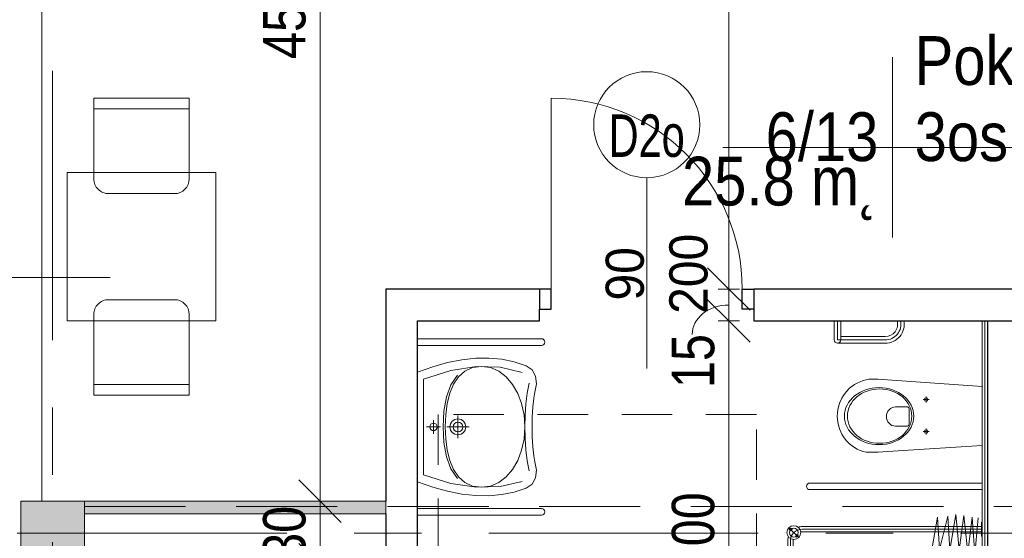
# Model space of a CAD drawing. Header units: centimetres. Extents: x -1631 to 21770, y -8842 to 3590.
# Tile 9 of 133: x -1228 to -764, y 886 to 1130. Entities that reach past the tile are written whole.
import ezdxf

# ---------------------------------------------------------------- set-up
doc = ezdxf.new("R2010")
doc.units = ezdxf.units.CM
for name, pattern in [('Oś', [222.25, 127, -31.75, 31.75, -31.75]), ('Ponad', [39.688, 23.813, -15.875]), ('Ukryte', [71.438, 47.625, -23.813])]:
    doc.linetypes.add(name, pattern=pattern)
for name, color, linetype, lineweight in [('A-ANNO-DIMS', 211, 'Continuous', 13), ('A-ANNO-DIMS-100', 211, 'Continuous', 13), ('A-ANNO-NOTE', 131, 'Continuous', 9), ('A-AREA-IDEN', 2, 'Continuous', 13), ('A-DETL-GENF', 92, 'Continuous', 9), ('A-DETL-HDLN', 90, 'Ukryte', 9), ('A-DETL-MEDM', 33, 'Continuous', 13), ('A-DOOR', 31, 'Continuous', 13), ('A-FLOR-OVHD', 1, 'Ponad', 9), ('A-GLAZ-IDEN', 152, 'Continuous', 13), ('A-WALL', 113, 'Continuous', 13), ('A-WALL-FNSH', 113, 'Continuous', 13), ('A-WALL-PATT', 111, 'Continuous', 13), ('I-FURN', 30, 'Continuous', 9), ('P-SANR-FIXT', 6, 'Continuous', 9), ('S-COLS', 52, 'Continuous', 13), ('S-GRID', 1, 'Continuous', 13)]:
    doc.layers.add(name, color=color, linetype=linetype, lineweight=lineweight)
doc.styles.add('Arial', font='arial.ttf', dxfattribs={"width": 0.9, "height": 18})
doc.styles.add('Arial Narrow_5', font='ARIALN.TTF', dxfattribs={"height": 20})
doc.styles.add('Arial_1', font='arial.ttf', dxfattribs={"width": 0.7, "height": 20})
doc.styles.add('Arial_11', font='arial.ttf', dxfattribs={"width": 0.85, "height": 23})
doc.styles.add('Arial_13', font='arial.ttf', dxfattribs={"height": 0.2})
doc.dimstyles.new('Diagonal_1_100__0__wewnętrzne', dxfattribs={"dimscale": 30.48, "dimtxt": 20.468619, "dimasz": 0.656168, "dimexe": 0.164042, "dimexo": 0.0625, "dimgap": 0.032808, "dimtad": 1, "dimdec": 0, "dimdsep": 46, "dimtxsty": 'Arial Narrow_5', "dimblk1": 'OBLIQUE', "dimblk2": 'OBLIQUE', "dimsah": 1, "dimcen": 0.09, "dimazin": 0, "dimtfac": 1, "dimtdec": 4, "dimtix": 1, "dimtmove": 0, "dimatfit": 3, "dimfxl": 0, "dimtvp": 1, "dimtolj": 1, "dimtzin": 0, "dimarcsym": 0})
doc.dimstyles.new('Diagonal_1_100__0__wewnętrzne_1', dxfattribs={"dimscale": 30.48, "dimtxt": 20.468619, "dimasz": 0.656168, "dimexe": 0.164042, "dimexo": 0.0625, "dimgap": 0.032808, "dimtad": 1, "dimdec": 0, "dimdsep": 46, "dimtxsty": 'Arial Narrow_5', "dimblk1": 'OBLIQUE', "dimblk2": 'OBLIQUE', "dimsah": 1, "dimcen": 0.09, "dimazin": 0, "dimtfac": 1, "dimtdec": 4, "dimtix": 1, "dimtmove": 1, "dimatfit": 3, "dimfxl": 0, "dimtvp": 1, "dimtolj": 1, "dimtzin": 0, "dimarcsym": 0})

# ---------------------------------------------------------------- blocks, each defined once
blk = doc.blocks.new('M_Concrete-Square-Column - 300 x 300mm-1795931-6_piętro IV __13_80 m_ - stan projektowany')
at = {"layer": 'S-COLS', "lineweight": 9}
blk.add_hatch(color=254, dxfattribs=at).paths.add_polyline_path([(15, -15), (15, 15), (-15, 15), (-15, -15)], flags=0)
for p, q in [((15, 15), (-15, 15)), ((-15, 15), (-15, -15)), ((15, -15), (15, 15)), ((-15, -15), (15, -15))]:
    blk.add_line(p, q, dxfattribs=at)
blk = doc.blocks.new('Blat - Blat-1285996-6_piętro IV __13_80 m_ - stan projektowany')
at = {"layer": 'I-FURN'}
for p, q in [((0, 0), (70, 0)), ((0, -70), (0, 0)), ((70, 0), (70, -70)), ((70, -70), (0, -70))]:
    blk.add_line(p, q, dxfattribs=at)
blk = doc.blocks.new('DRZWI 1S - automatyczna etykieta - Drzwi 90 _łazienkowe_-2364283-6_piętro IV __13_80 m_ - stan projektowany')
at = {"layer": 'A-DETL-GENF'}
for p, q in [((-50.5, 2), (-45, 2)), ((-50.5, -7.5), (-50.5, 2)), ((-45, 2), (-45, -7.5)), ((45, 2), (50.5, 2)), ((45, -7.5), (45, 2)), ((50.5, 2), (50.5, -7.5)), ((-45, -7.5), (-50.5, -7.5)), ((50.5, -7.5), (45, -7.5))]:
    blk.add_line(p, q, dxfattribs=at)
at = {"layer": 'A-DETL-MEDM', "lineweight": 25}
for p, q in [((-50.5, -7.5), (-50.5, 2)), ((-50.5, 2), (-45, 2)), ((-45, 2), (-45, -7.5)), ((45, 2), (45, -7.5)), ((50.5, 2), (45, 2)), ((50.5, -7.5), (50.5, 2)), ((-45, -7.5), (-50.5, -7.5)), ((45, -7.5), (50.5, -7.5))]:
    blk.add_line(p, q, dxfattribs=at)
at = {"layer": 'A-DOOR'}
blk.add_line((45, -7.5), (45, -97.5), dxfattribs=at)
blk.add_arc((45, -7.5), 90, 180, 270, dxfattribs=at)
blk = doc.blocks.new('miska ustępowa dla N_35_5x54 wisząca koło narożna - Type 1-2357501-6_piętro IV __13_80 m_ - stan projektowany')
at = {"layer": 'P-SANR-FIXT'}
for p, q in [((-1.4, -11), (-4.56, -55.56)), ((29.22, -55.56), (26.4, -11)), ((44.09, -92.2), (44.09, -11)), ((47.21, -92.2), (47.21, -11)), ((4.69, -35.9), (4.69, -38.7)), ((19.8, -35.9), (19.8, -38.7)), ((3.32, -37.31), (6.14, -37.31)), ((18.43, -37.31), (21.25, -37.31)), ((16.4, -45.33), (9.09, -45.33)), ((8.17, -46.6), (8.17, -51.72)), ((17.32, -51.72), (17.32, -46.6)), ((-4.56, -55.56), (-4.88, -59.89)), ((29.58, -59.89), (29.22, -55.56)), ((-24.94, -56.63), (-24.94, -77.5)), ((-23.38, -56.63), (-23.38, -79.06)), ((-21.82, -56.63), (-21.82, -79.06)), ((-4.88, -59.89), (-4.82, -64.32)), ((29.53, -64.32), (29.58, -59.89)), ((-4.82, -64.32), (-4.57, -65.68)), ((29.57, -65.68), (29.53, -64.32)), ((-4.57, -65.68), (-4.19, -67.09)), ((-4.19, -67.09), (-3.69, -68.46)), ((-3.69, -68.46), (-3.07, -69.78)), ((28.07, -69.78), (28.69, -68.46)), ((28.69, -68.46), (29.19, -67.09)), ((29.19, -67.09), (29.57, -65.68)), ((-3.07, -69.78), (-2.34, -71.05)), ((-2.34, -71.05), (-1.51, -72.26)), ((-1.51, -72.26), (-0.58, -73.39)), ((-0.58, -73.39), (1.02, -74.96)), ((23.98, -74.96), (25.58, -73.39)), ((25.58, -73.39), (26.51, -72.26)), ((26.51, -72.26), (27.34, -71.05)), ((27.34, -71.05), (28.07, -69.78)), ((-32.35, -77.5), (-23.38, -77.5)), ((1.02, -74.96), (2.75, -76.27)), ((2.75, -76.27), (4.01, -77.03)), ((4.01, -77.03), (6.13, -78.05)), ((6.13, -78.05), (7.56, -78.51)), ((7.56, -78.51), (9.56, -78.98)), ((15.44, -78.98), (17.44, -78.51)), ((17.44, -78.51), (18.87, -78.05)), ((18.87, -78.05), (20.99, -77.03)), ((20.99, -77.03), (22.25, -76.27)), ((22.25, -76.27), (23.98, -74.96)), ((-23.38, -79.06), (-32.35, -79.06)), ((-23.38, -80.62), (-32.35, -80.62)), ((9.56, -78.98), (11.02, -79.17)), ((11.02, -79.17), (12.5, -79.25)), ((12.5, -79.25), (13.98, -79.17)), ((13.98, -79.17), (15.44, -78.98))]:
    blk.add_line(p, q, dxfattribs=at)
for centre in [(4.69, -37.31), (19.8, -37.31)]:
    blk.add_circle(centre, 0.825, dxfattribs=at)
for centre, radius, start, end in [((9.34, -46.48), 1.17, 102.2339, 185.8899), ((16.15, -46.48), 1.17, 354.1101, 77.7661), ((-30.79, -56.63), 8.97, 0, 99.9996), ((-30.79, -56.63), 7.41, 0, 102.1327), ((-30.79, -56.63), 5.85, 0, 105.4382), ((12.74, -51.5), 4.58, 182.8022, 357.1978), ((-23.38, -79.06), 1.56, 0, 90), ((-23.38, -79.06), 1.56, 270, 0), ((45.65, -92.2), 1.56, 180, 360)]:
    blk.add_arc(centre, radius, start, end, dxfattribs=at)
for centre, major_axis, ratio in [((12.55, -59.51), (0, 16.33), 0.823529), ((12.55, -59.26), (0, 15.16), 0.845174)]:
    blk.add_ellipse(centre, major_axis=major_axis, ratio=ratio, dxfattribs=at)
blk = doc.blocks.new('brodzik natryskowy dla N - Type 1-2359081-6_piętro IV __13_80 m_ - stan projektowany')
at = {"layer": 'P-SANR-FIXT'}
for p, q in [((-44.73, -12.86), (-27.37, -14.39)), ((-42.55, -11.3), (-42.55, -11)), ((-36.05, -11.3), (-42.55, -11.3)), ((-40.55, -11.3), (-40.55, -95.8)), ((-39.3, -11), (-39.3, -95.8)), ((-38.05, -11.3), (-38.05, -95.8)), ((-36.05, -11), (-36.05, -11.3)), ((-26.61, -11.2), (-26.61, -69.6)), ((-23.41, -69.6), (-23.41, -11.2)), ((14.45, -11.52), (10.54, -11.52)), ((10.54, -11.52), (10.54, -20.79)), ((14.45, -11.52), (14.45, -20.79)), ((49.36, -11.3), (49.36, -11)), ((55.86, -11.3), (49.36, -11.3)), ((51.36, -11.3), (51.36, -95.8)), ((52.61, -11), (52.61, -96)), ((53.86, -11.3), (53.86, -95.8)), ((55.86, -11), (55.86, -11.3)), ((-28.14, -17.71), (-45.75, -19.5)), ((-27.37, -14.39), (-44.99, -15.67)), ((-44.99, -15.67), (-28.14, -17.71)), ((-29.41, -21.8), (-46.26, -23.33)), ((-45.75, -19.5), (-29.41, -21.8)), ((-7.05, -23.02), (-7.23, -23.25)), ((-6.85, -22.81), (-7.05, -23.02)), ((-6.64, -22.61), (-6.85, -22.81)), ((-6.41, -22.43), (-6.64, -22.61)), ((-6.17, -22.27), (-6.41, -22.43)), ((-5.92, -22.14), (-6.17, -22.27)), ((-5.66, -22.03), (-5.92, -22.14)), ((-5.39, -21.95), (-5.66, -22.03)), ((-5.12, -21.9), (-5.39, -21.95)), ((-4.84, -21.88), (-5.12, -21.9)), ((10.32, -21.88), (-4.84, -21.88)), ((10.54, -20.79), (14.45, -20.79)), ((14.44, -21.54), (10.55, -21.51)), ((13.8, -21.67), (11.19, -21.67)), ((11.19, -21.67), (11.19, -23.94)), ((13.8, -23.94), (13.8, -21.67)), ((30.14, -21.88), (14.73, -21.88)), ((30.36, -21.95), (30.1, -21.9)), ((30.62, -22.03), (30.14, -21.88)), ((30.87, -22.14), (30.62, -22.03)), ((31.12, -22.28), (30.87, -22.14)), ((31.36, -22.44), (31.12, -22.28)), ((31.59, -22.62), (31.36, -22.44)), ((31.81, -22.82), (31.59, -22.62)), ((32.01, -23.04), (31.81, -22.82)), ((32.19, -23.27), (32.01, -23.04)), ((-46.26, -23.33), (-29.41, -26.14)), ((-29.41, -26.14), (-45.5, -27.16)), ((-45.5, -27.16), (-29.67, -31)), ((-7.7, -24.28), (-7.74, -24.55)), ((-7.74, -24.55), (-7.74, -54.09)), ((-7.62, -24.01), (-7.7, -24.28)), ((-7.51, -23.75), (-7.62, -24.01)), ((-7.38, -23.5), (-7.51, -23.75)), ((-7.23, -23.25), (-7.38, -23.5)), ((-4.32, -28.45), (-3.88, -27.74)), ((-3.88, -27.74), (-3.38, -27.07)), ((-3.38, -27.07), (-2.82, -26.45)), ((-2.82, -26.45), (-2.2, -25.89)), ((-2.2, -25.89), (-1.53, -25.38)), ((-1.53, -25.38), (-0.81, -24.95)), ((-0.81, -24.95), (-0.05, -24.58)), ((-0.05, -24.58), (0.75, -24.29)), ((0.76, -27.79), (0.31, -28.06)), ((0.75, -24.29), (1.58, -24.07)), ((1.25, -27.55), (0.76, -27.79)), ((1.76, -27.36), (1.25, -27.55)), ((1.58, -24.07), (2.44, -23.94)), ((2.29, -27.23), (1.76, -27.36)), ((2.84, -27.14), (2.29, -27.23)), ((2.44, -23.94), (4.41, -23.89)), ((3.4, -27.11), (2.84, -27.14)), ((4.41, -27.12), (3.4, -27.11)), ((22.33, -23.94), (3.78, -23.89)), ((3.78, -27.12), (21.37, -27.12)), ((4.41, -23.89), (4.41, -27.12)), ((11.19, -23.94), (13.8, -23.94)), ((21.37, -27.12), (21.94, -27.14)), ((21.94, -27.14), (22.49, -27.23)), ((23.2, -24.07), (22.33, -23.94)), ((22.49, -27.23), (23.02, -27.36)), ((23.02, -27.36), (23.53, -27.55)), ((24.03, -24.29), (23.2, -24.07)), ((23.53, -27.55), (24.01, -27.79)), ((24.01, -27.79), (24.47, -28.06)), ((24.83, -24.58), (24.03, -24.29)), ((25.59, -24.95), (24.83, -24.58)), ((26.31, -25.38), (25.59, -24.95)), ((26.98, -25.89), (26.31, -25.38)), ((27.59, -26.45), (26.98, -25.89)), ((28.16, -27.07), (27.59, -26.45)), ((28.66, -27.74), (28.16, -27.07)), ((29.09, -28.45), (28.66, -27.74)), ((32.35, -23.52), (32.19, -23.27)), ((32.49, -23.77), (32.35, -23.52)), ((32.6, -24.04), (32.49, -23.77)), ((32.68, -24.31), (32.6, -24.04)), ((32.74, -24.58), (32.68, -24.31)), ((32.74, -24.86), (32.74, -24.58)), ((32.74, -54.38), (32.74, -24.86)), ((-29.67, -31), (-44.99, -32.02)), ((-44.99, -32.02), (-31.46, -34.32)), ((-5.37, -32.6), (-5.32, -31.71)), ((-5.32, -31.71), (-5.19, -30.85)), ((-5.19, -30.85), (-4.98, -30.01)), ((-4.98, -30.01), (-4.68, -29.22)), ((-4.68, -29.22), (-4.32, -28.45)), ((26.92, -32.43), (-2.15, -32.63)), ((-2.03, -31.55), (-2.11, -32.1)), ((-1.89, -31.01), (-2.03, -31.55)), ((-1.71, -30.51), (-1.89, -31.01)), ((-1.47, -30.02), (-1.71, -30.51)), ((-1.19, -29.56), (-1.47, -30.02)), ((-0.87, -29.14), (-1.19, -29.56)), ((-0.51, -28.74), (-0.87, -29.14)), ((-0.12, -28.38), (-0.51, -28.74)), ((0.31, -28.06), (-0.12, -28.38)), ((24.47, -28.06), (24.89, -28.38)), ((24.89, -28.38), (25.29, -28.74)), ((25.29, -28.74), (25.65, -29.14)), ((25.65, -29.14), (25.96, -29.56)), ((25.96, -29.56), (26.24, -30.02)), ((26.24, -30.02), (26.48, -30.51)), ((26.48, -30.51), (26.66, -31.01)), ((26.66, -31.01), (26.8, -31.55)), ((26.8, -31.55), (26.88, -32.1)), ((26.92, -56.03), (26.92, -32.43)), ((29.46, -29.22), (29.09, -28.45)), ((29.75, -30.01), (29.46, -29.22)), ((29.97, -30.85), (29.75, -30.01)), ((30.1, -31.71), (29.97, -30.85)), ((30.15, -32.6), (30.1, -31.71)), ((-5.29, -56.03), (-5.37, -32.6)), ((-2.15, -32.63), (-2.15, -56.03)), ((30.07, -32.63), (30.07, -56.03)), ((-5.23, -51), (-5.24, -51.15)), ((-5.21, -50.85), (-5.23, -51)), ((-5.18, -50.71), (-5.21, -50.85)), ((-5.13, -50.58), (-5.18, -50.71)), ((-5.07, -50.45), (-5.13, -50.58)), ((-4.99, -50.33), (-5.07, -50.45)), ((-4.91, -50.21), (-4.99, -50.33)), ((-4.81, -50.11), (-4.91, -50.21)), ((-4.71, -50.02), (-4.81, -50.11)), ((-4.6, -49.93), (-4.71, -50.02)), ((-4.48, -49.86), (-4.6, -49.93)), ((-4.35, -49.8), (-4.48, -49.86)), ((-4.21, -49.75), (-4.35, -49.8)), ((-4.07, -49.71), (-4.21, -49.75)), ((-3.93, -49.69), (-4.07, -49.71)), ((-3.78, -49.68), (-3.93, -49.69)), ((-3.48, -49.71), (-3.63, -49.69)), ((-3.34, -49.75), (-3.48, -49.71)), ((-3.21, -49.8), (-3.34, -49.75)), ((-3.08, -49.86), (-3.21, -49.8)), ((-2.96, -49.93), (-3.08, -49.86)), ((-2.85, -50.02), (-2.96, -49.93)), ((-2.74, -50.11), (-2.85, -50.02)), ((-2.65, -50.21), (-2.74, -50.11)), ((-2.56, -50.33), (-2.65, -50.21)), ((-2.49, -50.45), (-2.56, -50.33)), ((-2.43, -50.58), (-2.49, -50.45)), ((-2.38, -50.71), (-2.43, -50.58)), ((-2.34, -50.85), (-2.38, -50.71)), ((-2.32, -51), (-2.34, -50.85)), ((-2.31, -51.15), (-2.32, -51)), ((-22.41, -54.35), (-25.41, -54.35)), ((-22.81, -62.85), (-22.81, -54.35)), ((-22.61, -62.85), (-22.61, -54.35)), ((-22.41, -63.8), (-22.41, -53.4)), ((-22.11, -63.8), (-22.11, -53.4)), ((-21.81, -63.8), (-21.81, -53.4)), ((-21.81, -53.7), (-15.21, -53.7)), ((-21.81, -54), (-15.21, -54)), ((-21.81, -55.6), (-15.21, -55.6)), ((-21.31, -52.3), (-15.71, -52.3)), ((-21.31, -52.6), (-15.71, -52.6)), ((-21.31, -52.9), (-15.71, -52.9)), ((-15.21, -53.4), (-15.21, -63.8)), ((-14.91, -53.4), (-14.91, -63.8)), ((-14.61, -53.4), (-14.61, -63.8)), ((-7.74, -54.09), (-7.74, -54.37)), ((-7.74, -54.37), (-7.7, -54.64)), ((-7.7, -54.64), (-7.62, -54.91)), ((-7.62, -54.91), (-7.52, -55.18)), ((-7.52, -55.18), (-7.4, -55.43)), ((-7.4, -55.43), (-7.25, -55.67)), ((-7.25, -55.67), (-7.07, -55.9)), ((-5.24, -51.15), (-5.23, -51.29)), ((-5.23, -51.29), (-5.21, -51.44)), ((-5.21, -51.44), (-5.18, -51.58)), ((-5.18, -51.58), (-5.13, -51.71)), ((-5.13, -51.71), (-5.07, -51.84)), ((-5.07, -51.84), (-4.99, -51.96)), ((-4.99, -51.96), (-4.91, -52.08)), ((-4.91, -52.08), (-4.81, -52.18)), ((-4.81, -52.18), (-4.71, -52.27)), ((-4.71, -52.27), (-4.6, -52.36)), ((-4.6, -52.36), (-4.48, -52.43)), ((-4.48, -52.43), (-4.35, -52.49)), ((-4.35, -52.49), (-4.21, -52.54)), ((-4.21, -52.54), (-4.07, -52.58)), ((-4.07, -52.58), (-3.93, -52.6)), ((-3.93, -52.6), (-3.78, -52.61)), ((-3.78, -52.61), (-3.63, -52.6)), ((-3.63, -52.6), (-3.48, -52.58)), ((-3.48, -52.58), (-3.34, -52.54)), ((-3.34, -52.54), (-3.21, -52.49)), ((-3.21, -52.49), (-3.08, -52.43)), ((-3.08, -52.43), (-2.96, -52.36)), ((-2.96, -52.36), (-2.85, -52.27)), ((-2.85, -52.27), (-2.74, -52.18)), ((-2.74, -52.18), (-2.65, -52.08)), ((-2.65, -52.08), (-2.56, -51.96)), ((-2.56, -51.96), (-2.49, -51.84)), ((-2.49, -51.84), (-2.43, -51.71)), ((-2.43, -51.71), (-2.38, -51.58)), ((-2.38, -51.58), (-2.34, -51.44)), ((-2.34, -51.44), (-2.32, -51.29)), ((-2.32, -51.29), (-2.31, -51.15)), ((32.22, -55.71), (32.38, -55.46)), ((32.38, -55.46), (32.51, -55.21)), ((32.51, -55.21), (32.61, -54.94)), ((32.61, -54.94), (32.69, -54.67)), ((32.69, -54.67), (32.74, -54.38)), ((-21.81, -55.9), (-15.21, -55.9)), ((-21.81, -57.5), (-15.21, -57.5)), ((-21.81, -57.8), (-15.21, -57.8)), ((-21.81, -59.4), (-15.21, -59.4)), ((-21.81, -59.7), (-15.21, -59.7)), ((-7.07, -55.9), (-6.88, -56.11)), ((-6.88, -56.11), (-6.67, -56.31)), ((-6.67, -56.31), (-6.44, -56.49)), ((-6.44, -56.49), (-6.2, -56.64)), ((-6.2, -56.64), (-5.95, -56.77)), ((-5.95, -56.77), (-5.69, -56.88)), ((-5.69, -56.88), (-5.41, -56.96)), ((-5.41, -56.96), (-5.13, -57.01)), ((-2.15, -56.03), (-5.29, -56.03)), ((-5.13, -57.01), (29.82, -57.01)), ((26.92, -56.03), (30.07, -56.03)), ((29.82, -57.01), (30.1, -57.01)), ((30.1, -57.01), (30.38, -56.96)), ((30.38, -56.96), (30.65, -56.89)), ((30.65, -56.89), (30.92, -56.78)), ((30.92, -56.78), (31.17, -56.66)), ((31.17, -56.66), (31.41, -56.51)), ((31.41, -56.51), (31.64, -56.34)), ((31.64, -56.34), (31.85, -56.14)), ((31.85, -56.14), (32.05, -55.93)), ((32.05, -55.93), (32.22, -55.71)), ((-22.41, -62.85), (-25.41, -62.85)), ((-21.81, -61.3), (-15.21, -61.3)), ((-21.81, -61.6), (-15.21, -61.6)), ((-21.81, -63.2), (-15.21, -63.2)), ((-21.81, -63.5), (-15.21, -63.5)), ((-15.71, -64.3), (-21.31, -64.3)), ((-15.71, -64.6), (-21.31, -64.6)), ((-15.71, -64.9), (-21.31, -64.9)), ((-35.25, -97.25), (-40.13, -102.13)), ((48.56, -97.25), (53.43, -102.13)), ((47.11, -100.05), (-33.8, -100.05)), ((-33.8, -101.3), (47.11, -101.3)), ((47.11, -102.55), (-33.8, -102.55))]:
    blk.add_line(p, q, dxfattribs=at)
for centre, radius in [((12.42, -25.5), 1.5), ((-3.77, -33.05), 1.5), ((28.71, -33.24), 1.5), ((-3.85, -51.24), 1.5), ((28.59, -51.18), 1.5), ((-37.69, -99.69), 3.25), ((51, -99.69), 3.25), ((-39.18, -101.17), 0.62), ((-37.69, -99.69), 2.1), ((-39.18, -101.17), 0.32), ((-36.21, -98.2), 0.62), ((-36.21, -98.2), 0.32), ((49.51, -98.2), 0.62), ((51, -99.69), 2.1), ((49.51, -98.2), 0.32), ((52.48, -101.17), 0.62), ((52.48, -101.17), 0.32)]:
    blk.add_circle(centre, radius, dxfattribs=at)
for centre, radius, start, end in [((-21.31, -53.4), 1.1, 90, 180), ((-21.31, -53.4), 0.8, 90, 180), ((-21.31, -53.4), 0.5, 90, 180), ((-15.71, -53.4), 1.1, 360, 90), ((-15.71, -53.4), 0.8, 360, 90), ((-15.71, -53.4), 0.5, 360, 90), ((-21.31, -63.8), 1.1, 180, 270), ((-21.31, -63.8), 0.8, 180, 270), ((-21.31, -63.8), 0.5, 180, 270), ((-15.71, -63.8), 0.5, 270, 360), ((-15.71, -63.8), 0.8, 270, 360), ((-15.71, -63.8), 1.1, 270, 360), ((-25.01, -69.6), 1.6, 180, 360), ((-33.8, -95.8), 6.75, 180, 196.4965), ((-33.8, -95.8), 5.5, 180, 270), ((-33.8, -95.8), 4.25, 180, 188.8511), ((47.11, -95.8), 5.5, 270, 360), ((47.11, -95.8), 4.25, 351.1489, 360), ((47.11, -95.8), 6.75, 343.5035, 360), ((-33.8, -95.8), 4.25, 261.1489, 270), ((47.11, -95.8), 4.25, 270, 278.8511), ((-33.8, -95.8), 6.75, 253.5035, 270), ((47.11, -95.8), 6.75, 270, 286.4965)]:
    blk.add_arc(centre, radius, start, end, dxfattribs=at)
blk.add_ellipse((-23.14, -58.6), major_axis=(0, 0.325), ratio=0.224951, dxfattribs=at)
blk = doc.blocks.new('umywalka dla N_65x56 koło - Type 1-2359174-6_piętro IV __13_80 m_ - stan projektowany')
at = {"layer": 'P-SANR-FIXT'}
for p, q in [((-29.1, 65.9), (-29.1, 7.5)), ((-25.9, 65.9), (-25.9, 7.5)), ((50.9, 65.9), (50.9, 7.5)), ((54.1, 7.5), (54.1, 65.9)), ((-14.43, 61.47), (-16.38, 58.62)), ((-11.49, 63.08), (-14.43, 61.47)), ((-7.9, 63.51), (-11.49, 63.08)), ((-3.96, 62.78), (-7.9, 63.51)), ((-1.14, 62.22), (-3.96, 62.78)), ((3.08, 61.79), (-1.14, 62.22)), ((7.9, 61.54), (3.08, 61.79)), ((12.5, 61.51), (7.9, 61.54)), ((17.1, 61.54), (12.5, 61.51)), ((21.92, 61.79), (17.1, 61.54)), ((26.14, 62.22), (21.92, 61.79)), ((28.96, 62.78), (26.14, 62.22)), ((32.9, 63.51), (28.96, 62.78)), ((36.49, 63.08), (32.9, 63.51)), ((39.43, 61.47), (36.49, 63.08)), ((41.38, 58.62), (39.43, 61.47)), ((-16.38, 58.62), (-18.22, 53.01)), ((-13.17, 56.78), (-15.64, 46.48)), ((-8.14, 60.01), (-3.44, 59.13)), ((-3.44, 59.13), (1.64, 58.58)), ((1.52, 56.54), (-3.33, 54.72)), ((6.84, 57.67), (1.52, 56.54)), ((1.64, 58.58), (6.99, 58.24)), ((12.52, 58.06), (6.84, 57.67)), ((6.99, 58.24), (12.48, 58.02)), ((12.48, 58.02), (17.98, 58.24)), ((18.18, 57.67), (12.52, 58.06)), ((17.98, 58.24), (23.33, 58.58)), ((23.49, 56.54), (18.18, 57.67)), ((23.33, 58.58), (28.41, 59.13)), ((28.31, 54.72), (23.49, 56.54)), ((28.41, 59.13), (33.11, 60.01)), ((40.64, 46.48), (38.17, 56.78)), ((43.22, 53.01), (41.38, 58.62)), ((-18.22, 53.01), (-19.42, 47.19)), ((-7.59, 52.29), (-11.11, 49.31)), ((-3.33, 54.72), (-7.59, 52.29)), ((32.54, 52.29), (28.31, 54.72)), ((36.03, 49.31), (32.54, 52.29)), ((44.42, 47.19), (43.22, 53.01)), ((-19.42, 47.19), (-19.97, 41.14)), ((-15.64, 46.48), (-15.95, 35.24)), ((-11.11, 49.31), (-13.79, 45.83)), ((38.68, 45.83), (36.03, 49.31)), ((40.95, 35.24), (40.64, 46.48)), ((44.97, 41.14), (44.42, 47.19)), ((-15.49, 41.92), (-16.08, 37.64)), ((-13.79, 45.83), (-15.49, 41.92)), ((40.36, 41.92), (38.68, 45.83)), ((40.95, 37.64), (40.36, 41.92)), ((-19.97, 41.14), (-19.89, 34.88)), ((-16.08, 37.64), (-15.49, 33.33)), ((40.36, 33.33), (40.95, 37.64)), ((44.89, 34.88), (44.97, 41.14)), ((-19.89, 34.88), (-19.18, 28.39)), ((-15.95, 35.24), (-14.09, 23.15)), ((-15.49, 33.33), (-13.8, 29.72)), ((38.67, 29.72), (40.36, 33.33)), ((39.09, 23.15), (40.95, 35.24)), ((44.18, 28.39), (44.89, 34.88)), ((-19.18, 28.39), (-17.85, 21.67)), ((-13.8, 29.72), (-11.14, 26.76)), ((8.75, 26.51), (9.04, 27.97)), ((9.04, 27.97), (9.85, 29.16)), ((9.85, 29.16), (11.04, 29.97)), ((10.38, 27.41), (10.87, 28.14)), ((10.87, 28.14), (11.61, 28.63)), ((11.04, 29.97), (12.5, 30.26)), ((11.61, 28.63), (12.5, 28.81)), ((12.5, 31.76), (12.5, 21.26)), ((12.5, 30.26), (13.96, 29.97)), ((12.5, 28.81), (13.39, 28.63)), ((13.39, 28.63), (14.13, 28.14)), ((13.96, 29.97), (15.15, 29.16)), ((14.13, 28.14), (14.62, 27.41)), ((15.15, 29.16), (15.96, 27.97)), ((15.96, 27.97), (16.25, 26.51)), ((36.01, 26.76), (38.67, 29.72)), ((42.85, 21.67), (44.18, 28.39)), ((-7.38, 23.21), (-11.89, 26.24)), ((-11.14, 26.76), (-7.63, 24.42)), ((-7.63, 24.42), (-3.39, 22.67)), ((-1.64, 21.13), (-7.38, 23.21)), ((7.16, 26.51), (17.84, 26.51)), ((9.04, 25.06), (8.75, 26.51)), ((9.85, 23.86), (9.04, 25.06)), ((11.04, 23.06), (9.85, 23.86)), ((10.2, 26.51), (10.38, 27.41)), ((10.38, 25.62), (10.2, 26.51)), ((10.87, 24.89), (10.38, 25.62)), ((11.61, 24.39), (10.87, 24.89)), ((12.5, 24.21), (11.61, 24.39)), ((13.39, 24.39), (12.5, 24.21)), ((14.13, 24.89), (13.39, 24.39)), ((15.15, 23.86), (13.96, 23.06)), ((14.62, 25.62), (14.13, 24.89)), ((14.62, 27.41), (14.8, 26.51)), ((14.8, 26.51), (14.62, 25.62)), ((15.96, 25.06), (15.15, 23.86)), ((16.25, 26.51), (15.96, 25.06)), ((32.25, 23.21), (26.51, 21.13)), ((28.26, 22.67), (32.5, 24.42)), ((36.76, 26.24), (32.25, 23.21)), ((32.5, 24.42), (36.01, 26.76)), ((-17.85, 21.67), (-15.89, 14.7)), ((-14.09, 23.15), (-10.01, 10.3)), ((-3.39, 22.67), (1.45, 21.46)), ((5.06, 19.92), (-1.64, 21.13)), ((1.45, 21.46), (6.76, 20.76)), ((12.43, 19.54), (5.06, 19.92)), ((6.76, 20.76), (12.43, 20.54)), ((12.5, 22.76), (11.04, 23.06)), ((12.43, 20.54), (18.1, 20.76)), ((19.81, 19.92), (12.43, 19.54)), ((13.96, 23.06), (12.5, 22.76)), ((18.1, 20.76), (23.42, 21.46)), ((26.51, 21.13), (19.81, 19.92)), ((23.42, 21.46), (28.26, 22.67)), ((35.01, 10.3), (39.09, 23.15)), ((40.89, 14.7), (42.85, 21.67)), ((-15.89, 14.7), (-13.31, 7.5)), ((15.75, 14.98), (9.25, 14.98)), ((10.75, 14.98), (10.89, 15.66)), ((10.89, 14.3), (10.75, 14.98)), ((10.89, 15.66), (11.26, 16.21)), ((11.26, 13.74), (10.89, 14.3)), ((11.26, 16.21), (11.82, 16.59)), ((11.82, 16.59), (12.5, 16.73)), ((12.5, 18.23), (12.5, 11.72)), ((12.5, 16.73), (13.18, 16.59)), ((13.18, 16.59), (13.74, 16.21)), ((13.74, 16.21), (14.11, 15.66)), ((14.11, 14.3), (13.74, 13.74)), ((14.11, 15.66), (14.25, 14.98)), ((14.25, 14.98), (14.11, 14.3)), ((38.31, 7.5), (40.89, 14.7)), ((-10.01, 10.3), (12.5, 10.3)), ((11.82, 13.36), (11.26, 13.74)), ((12.5, 13.22), (11.82, 13.36)), ((13.18, 13.36), (12.5, 13.22)), ((12.5, 10.3), (35.01, 10.3)), ((13.74, 13.74), (13.18, 13.36))]:
    blk.add_line(p, q, dxfattribs=at)
for centre in [(-27.5, 65.9), (52.5, 65.9)]:
    blk.add_arc(centre, 1.6, 360, 180, dxfattribs=at)
blk = doc.blocks.new('krzesło - krzesło-1270919-6_piętro IV __13_80 m_ - stan projektowany')
at = {"layer": 'I-FURN'}
for p, q in [((-15.5, 22.5), (15.5, 22.5)), ((-22.5, -22.5), (-22.5, 15.5)), ((22.5, 15.5), (22.5, -22.5)), ((22.5, -17.5), (-22.5, -17.5)), ((22.5, -22.5), (-22.5, -22.5))]:
    blk.add_line(p, q, dxfattribs=at)
for centre, start, end in [((-15.5, 15.5), 90, 180), ((15.5, 15.5), 360, 90)]:
    blk.add_arc(centre, 7, start, end, dxfattribs=at)
blk = doc.blocks.new('krzesło - krzesło-823058-6_piętro IV __13_80 m_ - stan projektowany')
at = {"layer": 'I-FURN'}
for p, q in [((-22.5, 22.5), (-22.5, -15.5)), ((22.5, 22.5), (-22.5, 22.5)), ((22.5, -15.5), (22.5, 22.5)), ((22.5, 17.5), (-22.5, 17.5)), ((-15.5, -22.5), (15.5, -22.5))]:
    blk.add_line(p, q, dxfattribs=at)
for centre, start, end in [((-15.5, -15.5), 180, 270), ((15.5, -15.5), 270, 0)]:
    blk.add_arc(centre, 7, start, end, dxfattribs=at)
blk = doc.blocks.new('DIMBLOCK34-6_piętro IV __13_80 m_ - stan projektowany')
at = {"layer": 'A-ANNO-DIMS-100', "transparency": 16777216}
for p, q in [((-893.96, 988.33), (-903.96, 998.33)), ((-898.96, 988.33), (-888.96, 988.33)), ((-893.96, 988.33), (-898.96, 988.33)), ((-893.96, 788.33), (-893.96, 988.33)), ((-893.96, 988.33), (-883.96, 978.33)), ((-893.96, 788.33), (-903.96, 798.33)), ((-898.96, 788.33), (-888.96, 788.33)), ((-893.96, 788.33), (-898.96, 788.33)), ((-893.96, 788.33), (-883.96, 778.33))]:
    blk.add_line(p, q, dxfattribs=at)
at = {"layer": 'A-ANNO-DIMS-100', "color": 0, "transparency": 16777216, "insert": (-920.81, 869.32), "char_height": 20, "width": 45.6158, "attachment_point": 1, "rotation": 90, "line_spacing_factor": 0.974696, "style": 'Arial Narrow_5'}
blk.add_mtext('200', dxfattribs=at)
blk = doc.blocks.new('_Oblique')
at = {"color": 0, "linetype": 'ByBlock', "lineweight": -2}
blk.add_line((-0.5, -0.5), (0.5, 0.5), dxfattribs=at)
blk = doc.blocks.new('DIMBLOCK35-6_piętro IV __13_80 m_ - stan projektowany')
at = {"layer": 'A-ANNO-DIMS-100', "transparency": 16777216}
for p, q in [((-893.96, 1003.33), (-903.96, 1013.33)), ((-898.96, 1003.33), (-888.96, 1003.33)), ((-893.96, 1003.33), (-898.96, 1003.33)), ((-893.96, 988.33), (-893.96, 1003.33)), ((-893.96, 1003.33), (-883.96, 993.33)), ((-893.96, 988.33), (-903.96, 998.33)), ((-898.96, 988.33), (-888.96, 988.33)), ((-893.96, 988.33), (-898.96, 988.33)), ((-893.96, 988.33), (-883.96, 978.33))]:
    blk.add_line(p, q, dxfattribs=at)
blk.add_ellipse((-893.96, 981.98), major_axis=(17.24, 0), ratio=0.803009, start_param=1.570796, end_param=3.141593, dxfattribs=at)
at = {"layer": 'A-ANNO-DIMS-100', "color": 0, "transparency": 16777216, "insert": (-920.81, 956.64), "char_height": 20, "width": 30.4105, "attachment_point": 1, "rotation": 90, "line_spacing_factor": 0.974696, "style": 'Arial Narrow_5'}
blk.add_mtext('15', dxfattribs=at)
blk = doc.blocks.new('DIMBLOCK36-6_piętro IV __13_80 m_ - stan projektowany')
at = {"layer": 'A-ANNO-DIMS-100', "transparency": 16777216}
for p, q in [((-893.96, 1358.33), (-903.96, 1368.33)), ((-898.96, 1358.33), (-888.96, 1358.33)), ((-893.96, 1358.33), (-898.96, 1358.33)), ((-893.96, 1003.33), (-893.96, 1358.33)), ((-893.96, 1358.33), (-883.96, 1348.33)), ((-893.96, 1003.33), (-903.96, 1013.33)), ((-898.96, 1003.33), (-888.96, 1003.33)), ((-893.96, 1003.33), (-898.96, 1003.33)), ((-893.96, 1003.33), (-883.96, 993.33))]:
    blk.add_line(p, q, dxfattribs=at)
at = {"layer": 'A-ANNO-DIMS-100', "color": 0, "transparency": 16777216, "insert": (-920.81, 1161.82), "char_height": 20, "width": 45.6158, "attachment_point": 1, "rotation": 90, "line_spacing_factor": 0.974696, "style": 'Arial Narrow_5'}
blk.add_mtext('355', dxfattribs=at)
blk = doc.blocks.new('DIMBLOCK80-6_piętro IV __13_80 m_ - stan projektowany')
at = {"layer": 'A-ANNO-DIMS-100', "transparency": 16777216}
for p, q in [((-1086.6, 903.33), (-1096.6, 913.33)), ((-1091.6, 903.33), (-1081.6, 903.33)), ((-1086.6, 903.33), (-1091.6, 903.33)), ((-1086.6, 873.33), (-1086.6, 903.33)), ((-1086.6, 903.33), (-1076.6, 893.33)), ((-1086.6, 873.33), (-1096.6, 883.33)), ((-1091.6, 873.33), (-1081.6, 873.33)), ((-1086.6, 873.33), (-1091.6, 873.33)), ((-1086.6, 873.33), (-1076.6, 863.33))]:
    blk.add_line(p, q, dxfattribs=at)
at = {"layer": 'A-ANNO-DIMS-100', "color": 0, "transparency": 16777216, "insert": (-1113.45, 875.65), "char_height": 20, "width": 30.4105, "attachment_point": 1, "rotation": 90, "line_spacing_factor": 0.974696, "style": 'Arial Narrow_5'}
blk.add_mtext('30', dxfattribs=at)
blk = doc.blocks.new('DIMBLOCK81-6_piętro IV __13_80 m_ - stan projektowany')
at = {"layer": 'A-ANNO-DIMS-100', "transparency": 16777216}
for p, q in [((-1086.6, 1358.33), (-1096.6, 1368.33)), ((-1091.6, 1358.33), (-1081.6, 1358.33)), ((-1086.6, 1358.33), (-1091.6, 1358.33)), ((-1086.6, 903.33), (-1086.6, 1358.33)), ((-1086.6, 1358.33), (-1076.6, 1348.33)), ((-1086.6, 903.33), (-1096.6, 913.33)), ((-1091.6, 903.33), (-1081.6, 903.33)), ((-1086.6, 903.33), (-1091.6, 903.33)), ((-1086.6, 903.33), (-1076.6, 893.33))]:
    blk.add_line(p, q, dxfattribs=at)
at = {"layer": 'A-ANNO-DIMS-100', "color": 0, "transparency": 16777216, "insert": (-1113.45, 1111.82), "char_height": 20, "width": 45.6158, "attachment_point": 1, "rotation": 90, "line_spacing_factor": 0.974696, "style": 'Arial Narrow_5'}
blk.add_mtext('455', dxfattribs=at)
blk = doc.blocks.new('METKA_POMIESZCZENIA2 - Rozbudowana - bez ramki-2396678-6_piętro IV __13_80 m_ - stan projektowany')
at = {"layer": 'A-AREA-IDEN'}
for p, q in [((0, 0.425), (0, 0)), ((0.0976, 0), (-0.8, 0)), ((-0.8, 0), (0.9, 0)), ((0, 0), (0, -0.425))]:
    blk.add_line(p, q, dxfattribs=at)
blk = doc.blocks.new('Okno_LD_typ 100 - metka _ wys_parapetu-2491833-6_piętro IV __13_80 m_ - stan projektowany')
at = {"layer": 'A-GLAZ-IDEN'}
blk.add_line((0, 1.8925), (0, -0.3919), dxfattribs=at)
blk.add_circle((0, -0.0919), 0.3, dxfattribs=at)
at = {"layer": 'A-GLAZ-IDEN', "insert": (0.4711, 0.6634), "char_height": 0.2, "width": 0.48783, "attachment_point": 3, "rotation": 90, "line_spacing_factor": 0.936439, "style": 'Arial_13', "bg_fill": 3, "box_fill_scale": 1.25, "bg_fill_color": 256, "bg_fill_true_color": 13158600, "bg_fill_transparency": 0}
blk.add_mtext('\\pt1.27,2.54,3.81,5.08,6.35,7.62,8.89,10.16,11.43,12.7,13.97,15.24,16.51,17.78,19.05,20.32,21.59,22.86,24.13,25.4,26.67,27.94,29.21,30.48,31.75,33.02,34.29,35.56,36.83,38.1,39.37,40.64;hp= ', dxfattribs=at)

msp = doc.modelspace()

# ---------------------------------------------------------------- hatches: boundary and pattern name
at = {"layer": 'A-WALL-PATT'}
msp.add_hatch(color=9, dxfattribs=at).paths.add_polyline_path([(-1197.62, 897.33), (-1055.62, 897.33), (-1055.62, 903.33), (-1197.62, 903.33)], flags=0)

# ---------------------------------------------------------------- linework, layer by layer
at = {"layer": 'A-ANNO-NOTE', "lineweight": 13}
msp.add_line((-932.63, 965.83), (-932.63, 1055.83), dxfattribs=at)
msp.add_line((-932.63, 965.83), (-932.63, 1055.83), dxfattribs=at)
msp.add_circle((-932.63, 1080.83), 25, dxfattribs=at)
at = {"layer": 'A-DETL-HDLN'}
msp.add_line((-1197.62, 900.83), (1172.38, 900.83), dxfattribs=at)
at = {"layer": 'A-FLOR-OVHD'}
for p, q in [((-1030.89, 944.27), (-1030.89, 794.27)), ((-880.89, 944.27), (-1030.89, 944.27)), ((-880.89, 794.27), (-880.89, 944.27))]:
    msp.add_line(p, q, dxfattribs=at)
at = {"layer": 'A-WALL', "lineweight": 9}
for p, q in [((-1217.62, 1353.33), (-1217.62, 903.33)), ((-1055.62, 903.33), (-1197.62, 903.33)), ((-1197.62, 897.33), (-1055.62, 897.33))]:
    msp.add_line(p, q, dxfattribs=at)
at = {"layer": 'A-WALL', "color": 7, "lineweight": 25}
for p, q in [((-983.13, 1003.33), (-1055.62, 1003.33)), ((-1055.62, 1003.33), (-1055.62, 903.33)), ((-752.62, 1003.33), (-882.13, 1003.33)), ((-983.13, 988.33), (-983.13, 993.83)), ((-882.13, 993.83), (-882.13, 988.33)), ((-1040.62, 988.33), (-983.13, 988.33)), ((-1040.62, 788.33), (-1040.62, 988.33)), ((-882.13, 988.33), (-752.62, 988.33)), ((-772.12, 988.33), (-772.12, 788.33)), ((-1055.62, 897.33), (-1055.62, 879.33))]:
    msp.add_line(p, q, dxfattribs=at)
at = {"layer": 'A-WALL'}
for p, q in [((-773.37, 988.33), (-773.37, 788.33)), ((-1055.62, 897.33), (-1055.62, 903.33))]:
    msp.add_line(p, q, dxfattribs=at)
at = {"layer": 'A-WALL-FNSH', "color": 250, "lineweight": 9}
msp.add_line((-774.62, 988.33), (-774.62, 788.33), dxfattribs=at)
at = {"layer": 'S-GRID', "linetype": 'Oś'}
for p, q in [((-1212.62, 2884.27), (-1212.62, 27.13)), ((1342.46, 888.33), (-1368.76, 888.33))]:
    msp.add_line(p, q, dxfattribs=at)

# ---------------------------------------------------------------- block references
at = {"layer": 'A-AREA-IDEN', "xscale": 99.99999999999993, "yscale": 99.99999999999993, "zscale": 99.99999999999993}
msp.add_blockref('METKA_POMIESZCZENIA2 - Rozbudowana - bez ramki-2396678-6_piętro IV __13_80 m_ - stan projektowany', (-816.8, 1070.13), dxfattribs=at)
at = {"layer": 'A-DOOR', "rotation": 180}
msp.add_blockref('DRZWI 1S - automatyczna etykieta - Drzwi 90 _łazienkowe_-2364283-6_piętro IV __13_80 m_ - stan projektowany', (-932.63, 995.83), dxfattribs=at)
at = {"layer": 'I-FURN', "rotation": 180}
for name, p in [('krzesło - krzesło-1270919-6_piętro IV __13_80 m_ - stan projektowany', (-1170.73, 1070.83)), ('Blat - Blat-1285996-6_piętro IV __13_80 m_ - stan projektowany', (-1135.73, 988.33)), ('krzesło - krzesło-823058-6_piętro IV __13_80 m_ - stan projektowany', (-1170.73, 975.83))]:
    msp.add_blockref(name, p, dxfattribs=at)
at = {"layer": 'P-SANR-FIXT'}
for name, p, rotation in [('miska ustępowa dla N_35_5x54 wisząca koło narożna - Type 1-2357501-6_piętro IV __13_80 m_ - stan projektowany', (-763.62, 955.98), 270.0000000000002), ('umywalka dla N_65x56 koło - Type 1-2359174-6_piętro IV __13_80 m_ - stan projektowany', (-1048.12, 950.83), 270.0000000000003), ('brodzik natryskowy dla N - Type 1-2359081-6_piętro IV __13_80 m_ - stan projektowany', (-763.62, 850.83), 270.0000000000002)]:
    msp.add_blockref(name, p, dxfattribs=dict(at, rotation=rotation))
at = {"layer": 'S-COLS', "lineweight": 9}
msp.add_blockref('M_Concrete-Square-Column - 300 x 300mm-1795931-6_piętro IV __13_80 m_ - stan projektowany', (-1212.62, 888.33), dxfattribs=at)

# ---------------------------------------------------------------- texts
at = {"layer": 'A-ANNO-NOTE', "lineweight": 211, "insert": (-932.65, 1075.53), "char_height": 20, "width": 37.03, "attachment_point": 5, "line_spacing_factor": 0.936439, "style": 'Arial_1'}
msp.add_mtext('\\pt88.9,177.8,266.7,355.6,444.5,533.4,622.3,711.2,800.1,889,977.9,1066.8,1155.7,1244.6,1333.5,1422.4,1511.3,1600.2,1689.1,1778,1866.9,1955.8,2044.7,2133.6,2222.5,2311.4,2400.3,2489.2,2578.1,2667,2755.9,2844.8;D2o', dxfattribs=at)
at = {"layer": 'A-ANNO-NOTE', "lineweight": 211, "char_height": 18, "attachment_point": 5, "rotation": 90, "line_spacing_factor": 0.936439, "style": 'Arial'}
for s, insert, width in [('\\pt114.3,228.6,342.9,457.2,571.5,685.8,800.1,914.4,1028.7,1143,1257.3,1371.6,1485.9,1600.2,1714.5,1828.8,1943.1,2057.4,2171.7,2286,2400.3,2514.6,2628.9,2743.2,2857.5,2971.8,3086.1,3200.4,3314.7,3429,3543.3,3657.6;200', (-912.86, 1010.52), 38.07), ('\\pt114.3,228.6,342.9,457.2,571.5,685.8,800.1,914.4,1028.7,1143,1257.3,1371.6,1485.9,1600.2,1714.5,1828.8,1943.1,2057.4,2171.7,2286,2400.3,2514.6,2628.9,2743.2,2857.5,2971.8,3086.1,3200.4,3314.7,3429,3543.3,3657.6;200', (-912.86, 1010.52), 38.07), ('\\pt114.3,228.6,342.9,457.2,571.5,685.8,800.1,914.4,1028.7,1143,1257.3,1371.6,1485.9,1600.2,1714.5,1828.8,1943.1,2057.4,2171.7,2286,2400.3,2514.6,2628.9,2743.2,2857.5,2971.8,3086.1,3200.4,3314.7,3429,3543.3,3657.6;90', (-942.86, 1010.52), 25.65)]:
    msp.add_mtext(s, dxfattribs=dict(at, insert=insert, width=width))
at = {"layer": 'A-AREA-IDEN', "char_height": 23, "line_spacing_factor": 0.936439, "style": 'Arial_11'}
for s, insert, width, attachment_point in [('\\pt84.99995,169.9999,255.00008,340.00003,424.99998,509.99993,595.00011,680.00006,765.00001,849.99996,934.99991,1020.00009,1105.00004,1189.99999,1274.99994,1359.99989,1445.00007,1530.00002,1614.99997,1699.99992,1785.0001,1870.00005,1955,2039.99995,2124.9999,2210.00008,2295.00003,2379.99998,2464.99993,2550.00011,2635.00006,2720.00001;Pok. łóżkowy\\P3os.', (-806.37, 1063.35), 156.91, 7), ('\\pt84.99995,169.9999,255.00008,340.00003,424.99998,509.99993,595.00011,680.00006,765.00001,849.99996,934.99991,1020.00009,1105.00004,1189.99999,1274.99994,1359.99989,1445.00007,1530.00002,1614.99997,1699.99992,1785.0001,1870.00005,1955,2039.99995,2124.9999,2210.00008,2295.00003,2379.99998,2464.99993,2550.00011,2635.00006,2720.00001;6/13', (-823.45, 1063.35), 52.87, 9), ('\\pt84.99995,169.9999,255.00008,340.00003,424.99998,509.99993,595.00011,680.00006,765.00001,849.99996,934.99991,1020.00009,1105.00004,1189.99999,1274.99994,1359.99989,1445.00007,1530.00002,1614.99997,1699.99992,1785.0001,1870.00005,1955,2039.99995,2124.9999,2210.00008,2295.00003,2379.99998,2464.99993,2550.00011,2635.00006,2720.00001;25.8 m˛', (-823.45, 1065.74), 91.63, 3)]:
    msp.add_mtext(s, dxfattribs=dict(at, insert=insert, width=width, attachment_point=attachment_point))

# ---------------------------------------------------------------- dimensions: what is measured, and where the dimension line sits
at = {"layer": 'A-ANNO-DIMS'}
for base, p1, p2, override, picture, middle in [((-1086.6, 1358.33), (-1091.6, 903.33), (-1091.6, 1358.33), {"dimpost": '<>', "dimfxl": 455}, 'DIMBLOCK81-6_piętro IV __13_80 m_ - stan projektowany', (-1097.77, 1130.83)), ((-893.96, 1358.33), (-898.96, 1003.33), (-898.96, 1358.33), {"dimpost": '<>', "dimfxl": 355}, 'DIMBLOCK36-6_piętro IV __13_80 m_ - stan projektowany', (-905.17, 1180.83)), ((-893.96, 988.33), (-898.96, 788.33), (-898.96, 988.33), {"dimpost": '<>', "dimfxl": 200}, 'DIMBLOCK34-6_piętro IV __13_80 m_ - stan projektowany', (-905.17, 888.33)), ((-1086.6, 903.33), (-1091.6, 873.33), (-1091.6, 903.33), {"dimpost": '<>', "dimfxl": 30}, 'DIMBLOCK80-6_piętro IV __13_80 m_ - stan projektowany', (-1097.81, 888.33))]:
    dim = msp.add_linear_dim(base=base, p1=p1, p2=p2, angle=90, dimstyle='Diagonal_1_100__0__wewnętrzne', override=override, dxfattribs=at)
    dim.commit()
    dim.dimension.update_dxf_attribs({"geometry": picture, "text_midpoint": middle})
dim = msp.add_linear_dim(base=(-893.96, 1003.33), p1=(-898.96, 988.33), p2=(-898.96, 1003.33), angle=90, dimstyle='Diagonal_1_100__0__wewnętrzne_1', override={"dimpost": '<>', "dimfxl": 15}, dxfattribs=at)
dim.commit()
dim.dimension.update_dxf_attribs({"geometry": 'DIMBLOCK35-6_piętro IV __13_80 m_ - stan projektowany', "text_midpoint": (-907.48, 971.84), "dimtype": 160, "text_rotation": 90})

# ---------------------------------------------------------------- next in the draw order: block references
at = {"layer": 'A-GLAZ-IDEN', "xscale": 99.99999999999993, "yscale": 99.99999999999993, "zscale": 99.99999999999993, "rotation": 270.0000000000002}
msp.add_blockref('Okno_LD_typ 100 - metka _ wys_parapetu-2491833-6_piętro IV __13_80 m_ - stan projektowany', (-1374.73, 1008.83), dxfattribs=at)

doc.saveas('drawing.dxf')
